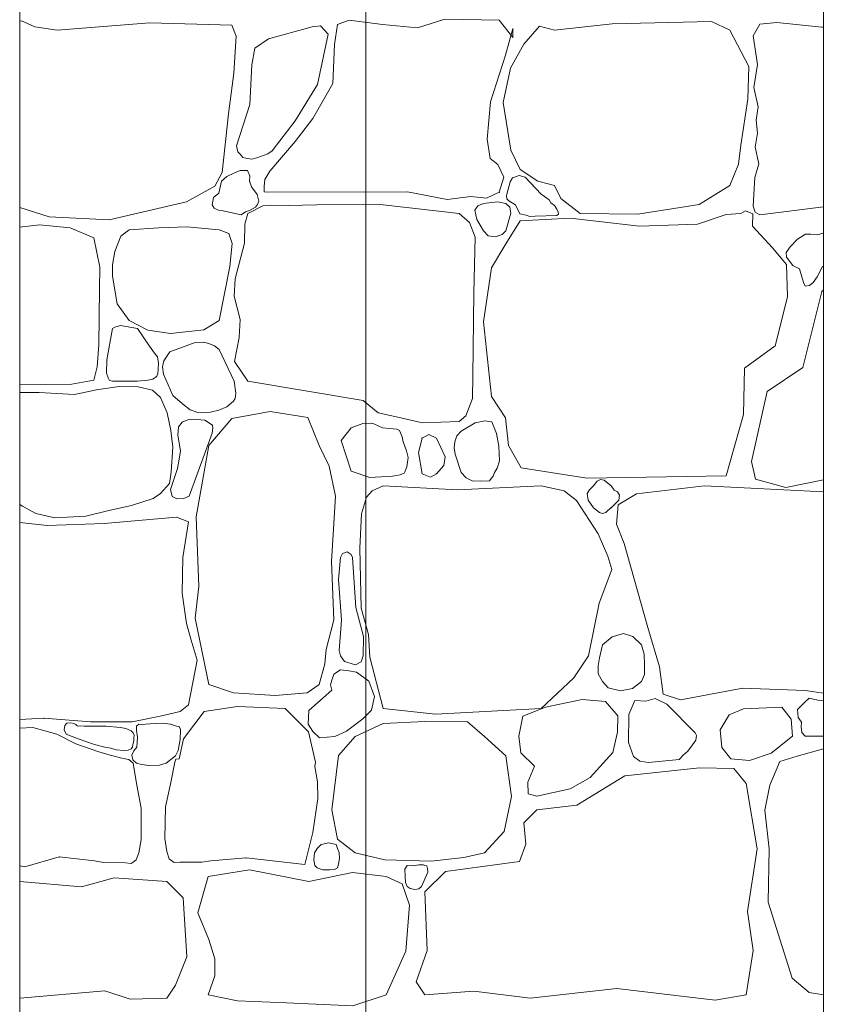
# Model space of a CAD drawing. Header units: millimetres. Extents: x -573548 to 674770, y -210017 to -47794.
# Tile 143 of 234: x 106067 to 107277, y -102509 to -101026. Entities that reach past the tile are written whole.
import ezdxf
from ezdxf.enums import TextEntityAlignment as Align

# ---------------------------------------------------------------- set-up
doc = ezdxf.new("R2010")
doc.units = ezdxf.units.MM
for name, color, linetype, lineweight in [('A.02 RZUT PIWNICY_is$0$_HATCH_Nr_pióra__18', 8, 'Continuous', 9), ('A.02 RZUT PIWNICY_is$0$Structural - Bearing_Nr_pióra__21', 8, 'Continuous', 9), ('A.02 RZUT PIWNICY_is$0$Structural - Grid', 8, 'Continuous', 9), ('A.02 RZUT PIWNICY_is$0$Structural - Grid_Nr_pióra__17', 8, 'Continuous', 9)]:
    doc.layers.add(name, color=color, linetype=linetype, lineweight=lineweight)
doc.styles.add('A.02 RZUT PIWNICY_is$0$STYL_AUTOMATYCZNY_1', font='arial.ttf')

# ---------------------------------------------------------------- blocks, each defined once
blk = doc.blocks.new('*X48622')
at = {"layer": 'A.02 RZUT PIWNICY_is$0$_HATCH_Nr_pióra__18'}
for p, q in [((106637.3, -101027.6), (106639.9, -101027)), ((106639.9, -101027), (106660.1, -101036.5)), ((106693.4, -101041.4), (106833.4, -101030.3)), ((106833.4, -101030.3), (106956.8, -101034)), ((106956.8, -101034), (106963.4, -101050.5)), ((107090.2, -101034.8), (107077.8, -101036.5)), ((107101.9, -101047.2), (107090.2, -101034.8)), ((107115.8, -101032.7), (107111.3, -101062.9)), ((107133.2, -101026.1), (107115.8, -101032.7)), ((107183.5, -101032.7), (107133.2, -101026.1)), ((107236.4, -101037.7), (107183.5, -101032.7)), ((107277.6, -101024.9), (107236.4, -101037.7)), ((107359.4, -101026.1), (107277.6, -101024.9)), ((107379.6, -101052.2), (107359.4, -101026.1)), ((107420, -101035.2), (107396.1, -101062.5)), ((107442.3, -101041.4), (107420, -101035.2)), ((107529.4, -101031.9), (107442.3, -101041.4)), ((107678.9, -101028.2), (107529.4, -101031.9)), ((107706.5, -101041.4), (107678.9, -101028.2)), ((107751.5, -101032.3), (107741.5, -101049.8)), ((107777.5, -101029.8), (107751.5, -101032.3)), ((107844.8, -101036.9), (107777.5, -101029.8)), ((106660.1, -101036.5), (106693.4, -101041.4)), ((107077.8, -101036.5), (107011.7, -101054.3)), ((107085.7, -101123.2), (107101.9, -101047.2)), ((107368.9, -101079), (107380, -101038.9)), ((107380, -101038.9), (107379.6, -101052.2)), ((107735, -101095.9), (107706.5, -101041.4)), ((107741.5, -101049.8), (107748.2, -101093.2)), ((107847.3, -101036.7), (107844.8, -101036.9)), ((106963.4, -101050.5), (106959.7, -101106.2)), ((107011.7, -101054.3), (106991.1, -101068.3)), ((107111.3, -101062.9), (107108.8, -101121.5)), ((107396.1, -101062.5), (107376.3, -101098.4)), ((106991.1, -101068.3), (106987, -101093.4)), ((107346.2, -101149.2), (107368.9, -101079)), ((106987, -101093.4), (106983.7, -101153.3)), ((107748.2, -101093.2), (107742.7, -101127.5)), ((106959.7, -101106.2), (106951.4, -101167.3)), ((107376.3, -101098.4), (107365.1, -101150)), ((107733.8, -101145.4), (107735, -101095.9)), ((107052.2, -101178.1), (107085.7, -101123.2)), ((107108.8, -101121.5), (107078.7, -101174.3)), ((107742.7, -101127.5), (107749.4, -101156.7)), ((106983.7, -101153.3), (106963.7, -101215.6)), ((107341.2, -101205.7), (107346.2, -101149.2)), ((107365.1, -101150), (107376.7, -101222.2)), ((107723, -101214.4), (107733.8, -101145.4)), ((106951.4, -101167.3), (106942, -101255.7)), ((107749.4, -101156.7), (107746.1, -101176.8)), ((107017.2, -101223), (107052.2, -101178.1)), ((107078.7, -101174.3), (107052.2, -101209)), ((107746.1, -101176.8), (107748, -101196.6)), ((107748, -101196.6), (107744.4, -101217.4)), ((107052.2, -101209), (107013.9, -101253.6)), ((107345.7, -101234.6), (107341.2, -101205.7)), ((106963.7, -101215.6), (106965.9, -101224.5)), ((106965.9, -101224.5), (106969.3, -101228)), ((106969.3, -101228), (106973, -101233)), ((106994.5, -101233.4), (107010.7, -101227.7)), ((107010.7, -101227.7), (107017.2, -101223)), ((107376.7, -101222.2), (107390.7, -101251.1)), ((107719.7, -101243.3), (107723, -101214.4)), ((107744.4, -101217.4), (107750, -101242.8)), ((106973, -101233), (106977.7, -101233.9)), ((106977.7, -101233.9), (106986.9, -101235.6)), ((106986.9, -101235.6), (106994.5, -101233.4)), ((107357.3, -101243.7), (107345.7, -101234.6)), ((107750, -101242.8), (107744.2, -101263.4)), ((106942, -101255.7), (106930.8, -101276.3)), ((106960.7, -101256.3), (106948.9, -101261.6)), ((106969.4, -101252.6), (106960.7, -101256.3)), ((106980.4, -101252.8), (106969.4, -101252.6)), ((106983.9, -101260.9), (106980.4, -101252.8)), ((107013.9, -101253.6), (107006.4, -101266.1)), ((107366, -101262.7), (107357.3, -101243.7)), ((107390.7, -101251.1), (107417.6, -101268.9)), ((107706.5, -101275.5), (107719.7, -101243.3)), ((106941.1, -101268.9), (106937, -101286.9)), ((106948.9, -101261.6), (106941.1, -101268.9)), ((106983.3, -101268.9), (106983.9, -101260.9)), ((106986.2, -101277.1), (106983.3, -101268.9)), ((107006.4, -101266.1), (107005.5, -101276.6)), ((107359.4, -101285.4), (107366, -101262.7)), ((107375.6, -101269.7), (107370.4, -101290.3)), ((107379.3, -101263.5), (107375.6, -101269.7)), ((107389.4, -101260), (107379.3, -101263.5)), ((107398.1, -101262.6), (107389.4, -101260)), ((107422.4, -101288.2), (107398.1, -101262.6)), ((107417.6, -101268.9), (107442.3, -101275.5)), ((107744.2, -101263.4), (107742.4, -101288.6)), ((106930.8, -101276.3), (106888.3, -101299.8)), ((106937, -101286.9), (106929.1, -101293.3)), ((106994.9, -101288.7), (106986.2, -101277.1)), ((107005.5, -101276.6), (107005.4, -101284.7)), ((107005.4, -101284.7), (107009.7, -101285.4)), ((107009.7, -101285.4), (107221.1, -101285)), ((107221.1, -101285), (107280.9, -101296.5)), ((107340, -101294.1), (107359.4, -101285.4)), ((107442.3, -101275.5), (107451.8, -101294.9)), ((107660.3, -101304), (107706.5, -101275.5)), ((106888.3, -101299.8), (106772, -101326.9)), ((106929.1, -101293.3), (106926.8, -101304.4)), ((106997.4, -101299), (106994.9, -101288.7)), ((106995.4, -101303.8), (106997.4, -101299)), ((107280.9, -101296.5), (107316.4, -101291.6)), ((107316.4, -101291.6), (107340, -101294.1)), ((107356.8, -101300.1), (107335.8, -101302.3)), ((107369.3, -101302.3), (107356.8, -101300.1)), ((107370.4, -101290.3), (107370.7, -101295.4)), ((107370.7, -101295.4), (107373.9, -101298.2)), ((107373.9, -101298.2), (107384, -101304.4)), ((107427.5, -101292), (107422.4, -101288.2)), ((107434.7, -101296.6), (107427.5, -101292)), ((107437.2, -101301.2), (107434.7, -101296.6)), ((107442.4, -101305.6), (107437.2, -101301.2)), ((107451.8, -101294.9), (107481.1, -101317.6)), ((107742.4, -101288.6), (107741.5, -101306.3)), ((106681.6, -101322.5), (106637.3, -101308.5)), ((106926.8, -101304.4), (106930, -101309.6)), ((106930, -101309.6), (106932.2, -101310.4)), ((106932.2, -101310.4), (106936.7, -101312.6)), ((106936.7, -101312.6), (106941.1, -101313)), ((106941.1, -101313), (106970.8, -101319.6)), ((106970.8, -101319.6), (106977.4, -101314.8)), ((106977.4, -101314.8), (106983.3, -101313)), ((107003.5, -101305.7), (106980.8, -101317.2)), ((106983.3, -101313), (106992.5, -101308.1)), ((106992.5, -101308.1), (106995.4, -101303.8)), ((107015, -101305.1), (107003.5, -101305.7)), ((107020.5, -101306), (107015, -101305.1)), ((107084.4, -101304.4), (107020.5, -101306)), ((107179.8, -101304), (107084.4, -101304.4)), ((107298.7, -101317.2), (107179.8, -101304)), ((107327.3, -101305.7), (107322.7, -101312.3)), ((107322.7, -101312.3), (107325.6, -101326.5)), ((107335.8, -101302.3), (107327.3, -101305.7)), ((107375.3, -101307.9), (107369.3, -101302.3)), ((107369.3, -101343.6), (107376.8, -101317)), ((107376.8, -101317), (107375.3, -101307.9)), ((107384, -101304.4), (107390.5, -101317.7)), ((107446.1, -101310.9), (107442.4, -101305.6)), ((107448.2, -101315.3), (107446.1, -101310.9)), ((107448.3, -101318.6), (107448.2, -101315.3)), ((107567.8, -101318.4), (107660.3, -101304)), ((107730.3, -101313.6), (107722.9, -101317.4)), ((107740.9, -101318.1), (107730.3, -101313.6)), ((107741.5, -101306.3), (107744.4, -101315.6)), ((107744.4, -101315.6), (107751.5, -101319.2)), ((107751.5, -101319.2), (107847.3, -101307.3)), ((106772, -101326.9), (106681.6, -101322.5)), ((106980.8, -101317.2), (106976.1, -101333.7)), ((107314.6, -101331.2), (107298.7, -101317.2)), ((107323.1, -101352.9), (107314.6, -101331.2)), ((107325.6, -101326.5), (107335.8, -101343.6)), ((107390.7, -101328.7), (107369.3, -101363)), ((107390.5, -101317.7), (107399.8, -101319.7)), ((107465.9, -101324.6), (107390.7, -101328.7)), ((107399.8, -101319.7), (107405.4, -101321.9)), ((107405.4, -101321.9), (107413.6, -101321.4)), ((107413.6, -101321.4), (107445.9, -101320.5)), ((107445.9, -101320.5), (107448.3, -101318.6)), ((107570.7, -101336.6), (107465.9, -101324.6)), ((107481.1, -101317.6), (107567.8, -101318.4)), ((107701.2, -101318.8), (107657.8, -101333.7)), ((107722.9, -101317.4), (107701.2, -101318.8)), ((107740.4, -101336.6), (107740.9, -101318.1)), ((106667.1, -101334.5), (106637.3, -101337.9)), ((106713.4, -101339), (106667.1, -101334.5)), ((106749, -101353.9), (106713.4, -101339)), ((106801.9, -101342), (106789.5, -101351.8)), ((106846.8, -101339), (106801.9, -101342)), ((106889, -101337.6), (106846.8, -101339)), ((106937.7, -101342), (106889, -101337.6)), ((106952.2, -101347.4), (106937.7, -101342)), ((106976.1, -101333.7), (106975.6, -101362.3)), ((107335.8, -101343.6), (107342.6, -101351.3)), ((107363.5, -101349.2), (107369.3, -101343.6)), ((107657.8, -101333.7), (107570.7, -101336.6)), ((107770.9, -101369.2), (107740.4, -101336.6)), ((106757.7, -101398.4), (106749, -101353.9)), ((106789.5, -101351.8), (106780.3, -101374.5)), ((106957.4, -101362.8), (106952.2, -101347.4)), ((107320.9, -101437), (107323.1, -101352.9)), ((107342.6, -101351.3), (107353.4, -101352.4)), ((107353.4, -101352.4), (107363.5, -101349.2)), ((107808.5, -101356.3), (107797.3, -101367.5)), ((107820.6, -101348.6), (107808.5, -101356.3)), ((107828.4, -101348.5), (107820.6, -101348.6)), ((107837.8, -101349.4), (107828.4, -101348.5)), ((107847.3, -101346.9), (107837.8, -101349.4)), ((106780.3, -101374.5), (106776.8, -101394.6)), ((106953.4, -101397.1), (106957.4, -101362.8)), ((106975.6, -101362.3), (106961.9, -101415.8)), ((107369.3, -101363), (107347.8, -101399.3)), ((107791.6, -101394.4), (107770.9, -101369.2)), ((107797.3, -101367.5), (107791.5, -101376.1)), ((107791.5, -101376.1), (107791.6, -101383)), ((107791.6, -101383), (107801.4, -101395.7)), ((106757.4, -101431.5), (106757.7, -101398.4)), ((106776.8, -101394.6), (106777.1, -101411.6)), ((106937.7, -101478.7), (106953.4, -101397.1)), ((107347.8, -101399.3), (107335.8, -101480.6)), ((107793.2, -101442.7), (107791.6, -101394.4)), ((107801.4, -101395.7), (107811.4, -101400.8)), ((107811.4, -101400.8), (107817.6, -101421.2)), ((107838, -101413), (107846.1, -101397.5)), ((107846.1, -101397.5), (107847.3, -101397.3)), ((106777.1, -101411.6), (106783.9, -101453.5)), ((106961.9, -101415.8), (106960.2, -101441.9)), ((107832.1, -101421.4), (107838, -101413)), ((106756.2, -101515.2), (106757.4, -101431.5)), ((107845.2, -101434.8), (107816.3, -101549.6)), ((107817.6, -101421.2), (107819.8, -101426.7)), ((107819.8, -101426.7), (107826.4, -101425.9)), ((107826.4, -101425.9), (107832.1, -101421.4)), ((107847.3, -101432.5), (107845.2, -101434.8)), ((106960.2, -101441.9), (106969.3, -101476.9)), ((107319.6, -101562.6), (107320.9, -101437)), ((107774.6, -101516.5), (107793.2, -101442.7)), ((106783.9, -101453.5), (106801.9, -101478.7)), ((106801.9, -101478.7), (106830.1, -101493)), ((106914.3, -101492.4), (106937.7, -101478.7)), ((106969.3, -101476.9), (106967.9, -101504.2)), ((106777.1, -101490.5), (106768.3, -101537.9)), ((106780.3, -101488.5), (106777.1, -101490.5)), ((106788.8, -101486.1), (106780.3, -101488.5)), ((106814.8, -101490.5), (106788.8, -101486.1)), ((106832.6, -101517.3), (106814.8, -101490.5)), ((106830.1, -101493), (106864.1, -101498.4)), ((106864.1, -101498.4), (106914.3, -101492.4)), ((107335.8, -101480.6), (107347.4, -101593.3)), ((106967.9, -101504.2), (106960.6, -101540.1)), ((106753.7, -101548.5), (106756.2, -101515.2)), ((106840.2, -101528), (106832.6, -101517.3)), ((106901.6, -101511.6), (106863.2, -101525.6)), ((106914.2, -101511.1), (106901.6, -101511.6)), ((106922.2, -101513), (106914.2, -101511.1)), ((106930.6, -101516.7), (106922.2, -101513)), ((106937.5, -101522.3), (106930.6, -101516.7)), ((106960, -101570), (106937.5, -101522.3)), ((107728.8, -101550.4), (107774.6, -101516.5)), ((106768.3, -101537.9), (106768, -101558.1)), ((106844.8, -101533.3), (106840.2, -101528)), ((106846.3, -101543.3), (106844.8, -101533.3)), ((106854.3, -101539.1), (106852.3, -101548.2)), ((106863.2, -101525.6), (106854.3, -101539.1)), ((106749, -101568.6), (106753.7, -101548.5)), ((106845, -101559.6), (106846.3, -101543.3)), ((106852.3, -101548.2), (106853.9, -101559.3)), ((106960.6, -101540.1), (106980.8, -101569.8)), ((107727.2, -101620.2), (107728.8, -101550.4)), ((107816.3, -101549.6), (107762.7, -101585.5)), ((106715.8, -101574.7), (106749, -101568.6)), ((106768, -101558.1), (106770.6, -101565.1)), ((106770.6, -101565.1), (106772.2, -101569.1)), ((106814.8, -101570), (106830.4, -101568.7)), ((106830.4, -101568.7), (106837.6, -101566.9)), ((106837.6, -101566.9), (106843, -101563)), ((106843, -101563), (106845, -101559.6)), ((106853.9, -101559.3), (106867.7, -101591.3)), ((107318.8, -101596.2), (107319.6, -101562.6)), ((106637.3, -101575.4), (106675.6, -101574.9)), ((106675.6, -101574.9), (106715.8, -101574.7)), ((106753, -101582.8), (106719.7, -101590.1)), ((106786.9, -101578.1), (106753, -101582.8)), ((106772.2, -101569.1), (106777.1, -101570)), ((106777.1, -101570), (106814.8, -101570)), ((106815.4, -101578.6), (106786.9, -101578.1)), ((106837.4, -101583.5), (106815.4, -101578.6)), ((106849.3, -101594.8), (106837.4, -101583.5)), ((106962.9, -101588.2), (106960, -101570)), ((106980.8, -101569.8), (107154.2, -101599.3)), ((106666.7, -101586.8), (106637.3, -101587.2)), ((106719.7, -101590.1), (106666.7, -101586.8)), ((106859.1, -101617.5), (106849.3, -101594.8)), ((106867.7, -101591.3), (106882.4, -101604)), ((106959, -101600.3), (106961.8, -101596)), ((106961.8, -101596), (106962.9, -101588.2)), ((107308.8, -101622.4), (107318.8, -101596.2)), ((107347.4, -101593.3), (107368.9, -101625.1)), ((107762.7, -101585.5), (107739.1, -101690.8)), ((106882.4, -101604), (106894, -101613)), ((106894, -101613), (106905.3, -101617.2)), ((106937, -101613.7), (106948.9, -101608.5)), ((106948.9, -101608.5), (106959, -101600.3)), ((107154.2, -101599.3), (107177.1, -101617.5)), ((106864.7, -101644.3), (106859.1, -101617.5)), ((106890.5, -101628), (106881.7, -101631.6)), ((106898.4, -101627), (106890.5, -101628)), ((106916, -101628.9), (106898.4, -101627)), ((106905.3, -101617.2), (106912.3, -101617.7)), ((106912.3, -101617.7), (106924.4, -101616.8)), ((106956.5, -101626.4), (106922.2, -101666.8)), ((106924.4, -101616.8), (106937, -101613.7)), ((107014.3, -101615.6), (106956.5, -101626.4)), ((107071.2, -101624.7), (107014.3, -101615.6)), ((107088.2, -101666.8), (107071.2, -101624.7)), ((107177.1, -101617.5), (107206.8, -101624.4)), ((107206.8, -101624.4), (107243.5, -101632.7)), ((107298.7, -101630.9), (107308.8, -101622.4)), ((107368.9, -101625.1), (107373, -101666.8)), ((107701.2, -101712.6), (107727.2, -101620.2)), ((106876.5, -101638.8), (106875.4, -101651.5)), ((106881.7, -101631.6), (106876.5, -101638.8)), ((106927.3, -101636.3), (106916, -101628.9)), ((106927.1, -101648.1), (106927.8, -101641)), ((106927.8, -101641), (106927.3, -101636.3)), ((107136.5, -101640), (107121.2, -101659.4)), ((107154.1, -101633.9), (107136.5, -101640)), ((107167.4, -101633), (107154.1, -101633.9)), ((107170.3, -101634.3), (107167.4, -101633)), ((107183.5, -101640), (107170.3, -101634.3)), ((107205.1, -101642.5), (107183.5, -101640)), ((107209.1, -101644.5), (107205.1, -101642.5)), ((107243.5, -101632.7), (107298.7, -101630.9)), ((107323.2, -101632.9), (107302, -101645.3)), ((107337.8, -101629.6), (107323.2, -101632.9)), ((107348.1, -101631.1), (107337.8, -101629.6)), ((107352.3, -101641.2), (107348.1, -101631.1)), ((107355.3, -101648.9), (107352.3, -101641.2)), ((106867.8, -101669.6), (106864.7, -101644.3)), ((106875.4, -101651.5), (106879.2, -101674.9)), ((106892.5, -101743.2), (106927.1, -101648.1)), ((107213, -101653.6), (107209.1, -101644.5)), ((107214.5, -101661.4), (107213, -101653.6)), ((107243, -101655.7), (107237.6, -101677.5)), ((107253.1, -101650.3), (107243, -101655.7)), ((107264.8, -101655.7), (107253.1, -101650.3)), ((107278, -101683.7), (107264.8, -101655.7)), ((107295.2, -101652.4), (107292.6, -101661.4)), ((107302, -101645.3), (107295.2, -101652.4)), ((107358.8, -101667.8), (107355.3, -101648.9)), ((106865.2, -101706.5), (106867.8, -101669.6)), ((106922.2, -101666.8), (106902.8, -101774.1)), ((107103.4, -101697.8), (107088.2, -101666.8)), ((107121.2, -101659.4), (107136.5, -101705.6)), ((107219.7, -101674.9), (107214.5, -101661.4)), ((107292.6, -101661.4), (107291.3, -101670.2)), ((107291.3, -101670.2), (107292.9, -101680)), ((107359.8, -101689.9), (107358.8, -101667.8)), ((107373, -101666.8), (107392.4, -101700.7)), ((106877.3, -101687.3), (106874.7, -101701.6)), ((106879.2, -101674.9), (106877.3, -101687.3)), ((107222.3, -101685), (107219.7, -101674.9)), ((107220.1, -101699), (107222.3, -101685)), ((107237.6, -101677.5), (107243, -101709.3)), ((107276, -101696.9), (107278, -101683.7)), ((107292.9, -101680), (107302, -101707.3)), ((106874.7, -101701.6), (106864.5, -101733)), ((107112.9, -101743.2), (107103.4, -101697.8)), ((107217.8, -101705.6), (107220.1, -101699)), ((107264.8, -101709.3), (107276, -101696.9)), ((107352.3, -101707.3), (107356, -101700.9)), ((107356, -101700.9), (107359.8, -101689.9)), ((107392.4, -101700.7), (107491, -101715.9)), ((107739.1, -101690.8), (107745.3, -101717.6)), ((106862.6, -101723.9), (106865.2, -101706.5)), ((107136.5, -101705.6), (107164.5, -101715.1)), ((107164.5, -101715.1), (107198.4, -101713)), ((107198.4, -101713), (107210.3, -101710.9)), ((107210.3, -101710.9), (107216.1, -101708.7)), ((107216.1, -101708.7), (107217.8, -101705.6)), ((107243, -101709.3), (107256, -101714.8)), ((107256, -101714.8), (107264.8, -101709.3)), ((107302, -101707.3), (107309.7, -101715.6)), ((107309.7, -101715.6), (107318.4, -101720.3)), ((107344.5, -101720.1), (107347.3, -101716.8)), ((107347.3, -101716.8), (107350.3, -101712.8)), ((107350.3, -101712.8), (107352.3, -101707.3)), ((107491, -101715.9), (107701.2, -101712.6)), ((106849.3, -101739), (106862.6, -101723.9)), ((107184.3, -101727.5), (107167.8, -101734.9)), ((107296.6, -101733.7), (107184.3, -101727.5)), ((107422.4, -101727.5), (107296.6, -101733.7)), ((107318.4, -101720.3), (107330.8, -101720.4)), ((107330.8, -101720.4), (107344.5, -101720.1)), ((107456.8, -101734.9), (107422.4, -101727.5)), ((107501, -101727.5), (107495, -101733.6)), ((107506.5, -101720.4), (107501, -101727.5)), ((107511.8, -101718.2), (107506.5, -101720.4)), ((107517.1, -101719.2), (107511.8, -101718.2)), ((107527.8, -101727.5), (107517.1, -101719.2)), ((107532.4, -101734), (107527.8, -101727.5)), ((107668.1, -101727.5), (107566.2, -101739.5)), ((107847.3, -101736.4), (107668.1, -101727.5)), ((107745.3, -101717.6), (107790.7, -101730)), ((107790.7, -101730), (107847.3, -101718.7)), ((106805.8, -101757.3), (106838.3, -101746.8)), ((106838.3, -101746.8), (106849.3, -101739)), ((106864.5, -101733), (106866.8, -101743.6)), ((106866.8, -101743.6), (106873.9, -101747.4)), ((106873.9, -101747.4), (106884.2, -101746.9)), ((106884.2, -101746.9), (106892.5, -101743.2)), ((107106.7, -101841.8), (107112.9, -101743.2)), ((107159.2, -101744.8), (107152.1, -101769.6)), ((107167.8, -101734.9), (107159.2, -101744.8)), ((107475.8, -101749.8), (107456.8, -101734.9)), ((107495, -101733.6), (107491.5, -101739)), ((107491.5, -101739), (107493.3, -101749.4)), ((107537.3, -101736.6), (107532.4, -101734)), ((107540.4, -101741.9), (107537.3, -101736.6)), ((107566.2, -101739.5), (107538.5, -101756)), ((107539.6, -101749), (107540.4, -101741.9)), ((106637.3, -101755.7), (106641.2, -101758.2)), ((106641.2, -101758.2), (106661.6, -101769.4)), ((106771.5, -101764.8), (106805.8, -101757.3)), ((107508.4, -101799.7), (107475.8, -101749.8)), ((107493.3, -101749.4), (107501, -101760.5)), ((107501, -101760.5), (107510.3, -101767.9)), ((107523.3, -101764.3), (107527.8, -101760.5)), ((107527.8, -101760.5), (107539.6, -101749)), ((107538.5, -101756), (107535.6, -101785.3)), ((106661.6, -101769.4), (106690.1, -101776)), ((106690.1, -101776), (106736.6, -101773.4)), ((106736.6, -101773.4), (106771.5, -101764.8)), ((106873.3, -101775), (106764.6, -101784.4)), ((106891.5, -101781.8), (106873.3, -101775)), ((106902.8, -101774.1), (106906.9, -101879.4)), ((107152.1, -101769.6), (107149.3, -101821.6)), ((107510.3, -101767.9), (107515, -101769.3)), ((107515, -101769.3), (107519.9, -101767.8)), ((107519.9, -101767.8), (107523.3, -101764.3)), ((106678.7, -101787.2), (106637.3, -101782.6)), ((106764.6, -101784.4), (106678.7, -101787.2)), ((106883, -101835.3), (106891.5, -101781.8)), ((107535.6, -101785.3), (107547.4, -101814.6)), ((107522.8, -101833.6), (107508.4, -101799.7)), ((107547.4, -101814.6), (107583.1, -101940.9)), ((106882.1, -101889.5), (106883, -101835.3)), ((107120.4, -101835.3), (107117.3, -101868.8)), ((107123.5, -101829.4), (107120.4, -101835.3)), ((107130.1, -101827), (107123.5, -101829.4)), ((107136.4, -101831.2), (107130.1, -101827)), ((107138.1, -101835.3), (107136.4, -101831.2)), ((107143.4, -101910.9), (107138.1, -101835.3)), ((107149.3, -101821.6), (107151.3, -101912)), ((107528.6, -101853.4), (107522.8, -101833.6)), ((107110, -101929.3), (107106.7, -101841.8)), ((107509.6, -101904.2), (107528.6, -101853.4)), ((106906.9, -101879.4), (106901.2, -101926.9)), ((107117.3, -101868.8), (107121.9, -101929.7)), ((106888.5, -101934.8), (106882.1, -101889.5)), ((107493.9, -101983.4), (107509.6, -101904.2)), ((107154.7, -101954.4), (107143.4, -101910.9)), ((107151.3, -101912), (107162.5, -101951.6)), ((106895.5, -101960.1), (106888.5, -101934.8)), ((106901.2, -101926.9), (106922.2, -102026.8)), ((107098.9, -101974.3), (107110, -101929.3)), ((107121.9, -101929.7), (107118.3, -101975.7)), ((107154.5, -101983.4), (107154.7, -101954.4)), ((107162.5, -101951.6), (107164.5, -101985.9)), ((107546.4, -101950.2), (107529.4, -101955.1)), ((107560.2, -101954.4), (107546.4, -101950.2)), ((107573.5, -101967), (107560.2, -101954.4)), ((107583.1, -101940.9), (107600.4, -102000.3)), ((106904.4, -101990.1), (106895.5, -101960.1)), ((107514.8, -101967), (107510.1, -101986.5)), ((107529.4, -101955.1), (107514.8, -101967)), ((107577.3, -101981.3), (107573.5, -101967)), ((107096.8, -101995.8), (107098.9, -101974.3)), ((107118.3, -101975.7), (107120.4, -101983.4)), ((107120.4, -101983.4), (107126.5, -101992)), ((107151.6, -101992.7), (107154.5, -101983.4)), ((107471.6, -102016.9), (107493.9, -101983.4)), ((107577.8, -101997), (107577.3, -101981.3)), ((106891.5, -102057.3), (106904.4, -101990.1)), ((107088.2, -102026.8), (107096.8, -101995.8)), ((107126.5, -101992), (107143.1, -101997.1)), ((107143.1, -101997.1), (107151.6, -101992.7)), ((107164.5, -101985.9), (107184.3, -102063.1)), ((107508.2, -101998.6), (107508, -102011)), ((107510.1, -101986.5), (107508.2, -101998.6)), ((107577.9, -102012), (107577.8, -101997)), ((107110.3, -102011.2), (107107.3, -102020.2)), ((107120.4, -102004.6), (107110.3, -102011.2)), ((107132.7, -102006.1), (107120.4, -102004.6)), ((107144.4, -102008), (107132.7, -102006.1)), ((107162.8, -102021.8), (107144.4, -102008)), ((107508, -102011), (107514.8, -102022.2)), ((107573.5, -102022.2), (107577.9, -102012)), ((107600.4, -102000.3), (107606.2, -102041.2)), ((106922.2, -102026.8), (106959.4, -102039.6)), ((107070, -102039.6), (107088.2, -102026.8)), ((107107.3, -102020.2), (107105, -102027.2)), ((107105, -102027.2), (107107.3, -102035.5)), ((107171.7, -102045.1), (107162.8, -102021.8)), ((107422.4, -102063.1), (107471.6, -102016.9)), ((107514.8, -102022.2), (107523.5, -102031.6)), ((107559.8, -102032.8), (107573.5, -102022.2)), ((106959.4, -102039.6), (107022.1, -102043.3)), ((107022.1, -102043.3), (107070, -102039.6)), ((107107.3, -102035.5), (107072.7, -102066.2)), ((107523.5, -102031.6), (107542.1, -102036.2)), ((107542.1, -102036.2), (107559.8, -102032.8)), ((107606.2, -102041.2), (107632.2, -102049.9)), ((107632.2, -102049.9), (107726.3, -102032.5)), ((107726.3, -102032.5), (107820, -102035.8)), ((107820, -102035.8), (107847.3, -102040)), ((106878.8, -102067.3), (106891.5, -102057.3)), ((107167, -102065.3), (107171.7, -102045.1)), ((107484, -102049.5), (107429.1, -102061)), ((107519.1, -102052.4), (107484, -102049.5)), ((107537.7, -102073.8), (107519.1, -102052.4)), ((107563.7, -102051.1), (107554.4, -102071.8)), ((107579.9, -102051.7), (107563.7, -102051.1)), ((107594.3, -102048), (107579.9, -102051.7)), ((107611.6, -102056.5), (107594.3, -102048)), ((107654.5, -102099.4), (107611.6, -102056.5)), ((107820, -102052.8), (107808.5, -102064.7)), ((107826, -102047.2), (107820, -102052.8)), ((107839, -102050.2), (107826, -102047.2)), ((107847.3, -102051.5), (107839, -102050.2)), ((106848.5, -102074.6), (106878.8, -102067.3)), ((106883.7, -102108.8), (106915.2, -102067.6)), ((106915.2, -102067.6), (106965.1, -102059.8)), ((106965.1, -102059.8), (107037, -102063.1)), ((107037, -102063.1), (107071.9, -102098.1)), ((107072.7, -102066.2), (107071.7, -102086.5)), ((107153.7, -102078.3), (107167, -102065.3)), ((107184.3, -102063.1), (107263.2, -102071.3)), ((107263.2, -102071.3), (107422.4, -102063.1)), ((107429.1, -102061), (107394.9, -102074.7)), ((107554.4, -102071.8), (107553.8, -102114.3)), ((107705.7, -102072.6), (107691.9, -102094.9)), ((107727.2, -102063.5), (107705.7, -102072.6)), ((107785, -102061), (107727.2, -102063.5)), ((107798.6, -102078.8), (107785, -102061)), ((107808.5, -102064.7), (107809.5, -102076.5)), ((106637.3, -102079.5), (106673.7, -102077.6)), ((106673.7, -102077.6), (106744, -102082.9)), ((106708.3, -102085.1), (106705.4, -102088.5)), ((106714.3, -102084.6), (106708.3, -102085.1)), ((106718.6, -102085.4), (106714.3, -102084.6)), ((106721.9, -102086.9), (106718.6, -102085.4)), ((106723.6, -102088.9), (106721.9, -102086.9)), ((106744, -102082.9), (106806.8, -102082.9)), ((106806.8, -102082.9), (106848.5, -102074.6)), ((106816.4, -102086.7), (106813.3, -102089.7)), ((106820.1, -102087), (106816.4, -102086.7)), ((106833.4, -102086.1), (106820.1, -102087)), ((106852, -102085.2), (106833.4, -102086.1)), ((106864.2, -102086.4), (106852, -102085.2)), ((106873.3, -102089.7), (106864.2, -102086.4)), ((107071.7, -102086.5), (107078.8, -102097.5)), ((107129.3, -102097.1), (107153.7, -102078.3)), ((107184.3, -102085.8), (107142.2, -102105.2)), ((107247.1, -102082.5), (107184.3, -102085.8)), ((107311.5, -102082.9), (107247.1, -102082.5)), ((107337.1, -102105.2), (107311.5, -102082.9)), ((107394.9, -102074.7), (107388.6, -102104.5)), ((107537.3, -102098.6), (107537.7, -102073.8)), ((107800.9, -102104.7), (107798.6, -102078.8)), ((107809.5, -102076.5), (107814.3, -102083.5)), ((107814.3, -102083.5), (107814.1, -102090.8)), ((106656.8, -102091.6), (106637.3, -102092.6)), ((106693.1, -102101.4), (106656.8, -102091.6)), ((106721.7, -102116.1), (106693.1, -102101.4)), ((106705.4, -102088.5), (106704.3, -102095.1)), ((106704.3, -102095.1), (106707.1, -102101.4)), ((106707.1, -102101.4), (106725.1, -102108.9)), ((106734.4, -102089.8), (106723.6, -102088.9)), ((106767.6, -102089.7), (106734.4, -102089.8)), ((106788.8, -102091.6), (106767.6, -102089.7)), ((106797.2, -102093), (106788.8, -102091.6)), ((106804.9, -102096.6), (106797.2, -102093)), ((106807.9, -102099.4), (106804.9, -102096.6)), ((106809.8, -102103.1), (106807.9, -102099.4)), ((106813.3, -102089.7), (106812.9, -102095.9)), ((106812.9, -102095.9), (106814.8, -102106.1)), ((106877.3, -102090.2), (106873.3, -102089.7)), ((106879.3, -102094.7), (106877.3, -102090.2)), ((106878.7, -102109.7), (106879.3, -102094.7)), ((107071.9, -102098.1), (107082.6, -102143.8)), ((107078.8, -102097.5), (107088.8, -102107)), ((107111.7, -102105.2), (107129.3, -102097.1)), ((107530.1, -102129.3), (107537.3, -102098.6)), ((107656.1, -102103.8), (107654.5, -102099.4)), ((107691.9, -102094.9), (107694.6, -102121.7)), ((107814.1, -102090.8), (107815, -102099.2)), ((107815, -102099.2), (107820, -102104.8)), ((106755, -102127.5), (106721.7, -102116.1)), ((106725.1, -102108.9), (106750.1, -102117)), ((106750.1, -102117), (106765.2, -102121)), ((106807, -102121.1), (106807.8, -102117.3)), ((106807.8, -102117.3), (106808.9, -102111.7)), ((106808.9, -102111.7), (106809.3, -102107.3)), ((106809.3, -102107.3), (106809.8, -102103.1)), ((106814.8, -102106.1), (106813.8, -102121)), ((106876, -102126.2), (106878.7, -102109.7)), ((106877.4, -102138.6), (106883.7, -102108.8)), ((107088.8, -102107), (107111.7, -102105.2)), ((107142.2, -102105.2), (107117.1, -102133.7)), ((107369.3, -102134.1), (107337.1, -102105.2)), ((107388.6, -102104.5), (107392, -102129.6)), ((107553.8, -102114.3), (107561.3, -102135.1)), ((107643.4, -102127), (107650.3, -102117.8)), ((107650.3, -102117.8), (107655.1, -102110.8)), ((107655.1, -102110.8), (107656.1, -102103.8)), ((107768.9, -102130.4), (107800.9, -102104.7)), ((107820, -102104.8), (107847.3, -102104.8)), ((106773.3, -102133.1), (106755, -102127.5)), ((106765.2, -102121), (106774.7, -102122.7)), ((106774.7, -102122.7), (106782.4, -102125.2)), ((106782.4, -102125.2), (106794.9, -102126.3)), ((106794.9, -102126.3), (106800.6, -102125.8)), ((106800.6, -102125.8), (106804.9, -102123.7)), ((106804.9, -102123.7), (106807, -102121.1)), ((106809, -102126.7), (106806.3, -102133.3)), ((106813.8, -102121), (106809, -102126.7)), ((106872, -102134.5), (106876, -102126.2)), ((107392, -102129.6), (107412.6, -102149.8)), ((107496, -102167.1), (107530.1, -102129.3)), ((107636.4, -102133.3), (107643.4, -102127)), ((107694.6, -102121.7), (107707.8, -102138.6)), ((107736.2, -102141.5), (107768.9, -102130.4)), ((107847.3, -102123.5), (107807.7, -102134.9)), ((106793.1, -102138.3), (106773.3, -102133.1)), ((106801.6, -102140), (106793.1, -102138.3)), ((106808.2, -102145.4), (106801.6, -102140)), ((106806.3, -102133.3), (106807.7, -102140.4)), ((106807.7, -102140.4), (106813.3, -102145.4)), ((106813.3, -102176.1), (106808.2, -102145.4)), ((106813.3, -102145.4), (106820.7, -102147.5)), ((106847.8, -102148.5), (106858, -102145.4)), ((106858, -102145.4), (106872, -102134.5)), ((106864.6, -102174.3), (106870.6, -102143.8)), ((106870.6, -102143.8), (106872.4, -102139.1)), ((106872.4, -102139.1), (106877.4, -102138.6)), ((107082.6, -102143.8), (107081.8, -102150.1)), ((107117.1, -102133.7), (107107.1, -102215.8)), ((107377.9, -102195.6), (107369.3, -102134.1)), ((107561.3, -102135.1), (107570.9, -102142.1)), ((107570.9, -102142.1), (107583.9, -102144.4)), ((107583.9, -102144.4), (107630.2, -102140)), ((107630.2, -102140), (107636.5, -102133)), ((107707.8, -102138.6), (107736.2, -102141.5)), ((107782, -102142.6), (107766.9, -102178.5)), ((107807.7, -102134.9), (107782, -102142.6)), ((106820.7, -102147.5), (106832.4, -102148.7)), ((106832.4, -102148.7), (106847.8, -102148.5)), ((107081.8, -102150.1), (107085.8, -102173.6)), ((107412.6, -102149.8), (107402.3, -102174.1)), ((107660.7, -102152.3), (107548.4, -102164.6)), ((107712.3, -102153.1), (107660.7, -102152.3)), ((107731.3, -102176.1), (107712.3, -102153.1)), ((106820, -102212.9), (106813.3, -102176.1)), ((106857, -102211), (106864.6, -102174.3)), ((107085.8, -102173.6), (107086.1, -102198.3)), ((107402.3, -102174.1), (107402.7, -102191.5)), ((107466.3, -102184), (107496, -102167.1)), ((107548.4, -102164.6), (107476.2, -102208.4)), ((107747.4, -102274.4), (107731.3, -102176.1)), ((107402.7, -102191.5), (107415.9, -102195.2)), ((107415.9, -102195.2), (107466.3, -102184)), ((107766.9, -102178.5), (107759.4, -102216.1)), ((107086.1, -102198.3), (107078.5, -102249.8)), ((107366.8, -102248), (107377.9, -102195.6)), ((106820, -102261), (106820, -102212.9)), ((106855.7, -102259), (106857, -102211)), ((107107.1, -102215.8), (107115.8, -102260)), ((107415.9, -102215.4), (107396.5, -102235.2)), ((107476.2, -102208.4), (107415.9, -102215.4)), ((107759.4, -102216.1), (107765.9, -102274.2)), ((107396.5, -102235.2), (107399.4, -102267.4)), ((107078.5, -102249.8), (107066.5, -102298.1)), ((107337.1, -102280.2), (107366.8, -102248)), ((106816.5, -102280.4), (106820, -102261)), ((106858.6, -102278.6), (106855.7, -102259)), ((107102.5, -102265.2), (107091.4, -102267.6)), ((107113.6, -102267.7), (107102.5, -102265.2)), ((107115.8, -102260), (107142.2, -102280.2)), ((106812.4, -102290.9), (106816.5, -102280.4)), ((106862.4, -102289.2), (106858.6, -102278.6)), ((107081, -102280.5), (107080.2, -102291)), ((107084.9, -102273.6), (107081, -102280.5)), ((107091.4, -102267.6), (107084.9, -102273.6)), ((107115.8, -102273.6), (107113.6, -102267.7)), ((107118.4, -102280), (107115.8, -102273.6)), ((107118.7, -102288.8), (107118.4, -102280)), ((107142.2, -102280.2), (107187.2, -102291)), ((107306.1, -102287.2), (107337.1, -102280.2)), ((107399.4, -102267.4), (107389.9, -102293.4)), ((107732.9, -102368.6), (107747.4, -102274.4)), ((107765.9, -102274.2), (107764.3, -102354.9)), ((106645.2, -102301.3), (106696.7, -102286.6)), ((106696.7, -102286.6), (106749.9, -102292.5)), ((106749.9, -102292.5), (106763.2, -102294.9)), ((106763.2, -102294.9), (106796.3, -102295.5)), ((106796.3, -102295.5), (106804.9, -102296.4)), ((106804.9, -102296.4), (106808.2, -102294.2)), ((106808.2, -102294.2), (106812.4, -102290.9)), ((106866.5, -102292.6), (106862.4, -102289.2)), ((106869.8, -102294.9), (106866.5, -102292.6)), ((106878.4, -102294.2), (106869.8, -102294.9)), ((106911.5, -102294.5), (106878.4, -102294.2)), ((106924.8, -102292.4), (106911.5, -102294.5)), ((106978.2, -102288), (106924.8, -102292.4)), ((107066.5, -102298.1), (106978.2, -102288)), ((107080.2, -102291), (107081.7, -102299.2)), ((107117.4, -102297.4), (107118.7, -102288.8)), ((107187.2, -102291), (107257, -102293)), ((107257, -102293), (107306.1, -102287.2)), ((107389.9, -102293.4), (107278.5, -102308.7)), ((106637.3, -102299.8), (106645.2, -102301.3)), ((106921, -102316.1), (106983.3, -102306.2)), ((106983.3, -102306.2), (107072.5, -102323.6)), ((107072.5, -102323.6), (107138.1, -102309.9)), ((107081.7, -102299.2), (107084.9, -102302.9)), ((107084.9, -102302.9), (107093.7, -102305.9)), ((107093.7, -102305.9), (107104.2, -102306.1)), ((107104.2, -102306.1), (107111, -102305.4)), ((107111, -102305.4), (107115.8, -102302.9)), ((107115.8, -102302.9), (107117.4, -102297.4)), ((107138.1, -102309.9), (107188.9, -102316.1)), ((107220.8, -102299.2), (107216.9, -102305)), ((107216.9, -102305), (107217.4, -102316)), ((107229.7, -102299.9), (107220.8, -102299.2)), ((107238.1, -102298.2), (107229.7, -102299.9)), ((107245, -102298.4), (107238.1, -102298.2)), ((107242, -102331), (107251.7, -102309.5)), ((107247.1, -102299.2), (107245, -102298.4)), ((107250.5, -102299.7), (107247.1, -102299.2)), ((107278.5, -102308.7), (107247.1, -102339.3)), ((107251.5, -102303.8), (107250.5, -102299.7)), ((107251.7, -102309.5), (107251.5, -102303.8)), ((106730.3, -102331.4), (106637.3, -102323.6)), ((106779.4, -102317.8), (106730.3, -102331.4)), ((106858.7, -102323.6), (106779.4, -102317.8)), ((106883.4, -102348.3), (106858.7, -102323.6)), ((106905.7, -102370.6), (106921, -102316.1)), ((107188.9, -102316.1), (107213.2, -102327.3)), ((107217.4, -102316), (107218.2, -102324.8)), ((107218.2, -102324.8), (107220.8, -102331)), ((107213.2, -102327.3), (107224, -102359.1)), ((107220.8, -102331), (107225.2, -102334.1)), ((107225.2, -102334.1), (107232.1, -102335.6)), ((107232.1, -102335.6), (107238.3, -102334.7)), ((107238.3, -102334.7), (107242, -102331)), ((107247.1, -102339.3), (107250.8, -102427.6)), ((106888.8, -102437.1), (106883.4, -102348.3)), ((107764.3, -102354.9), (107800.2, -102469.3)), ((107224, -102359.1), (107218.6, -102428.4)), ((107741.6, -102427.6), (107732.9, -102368.6)), ((106922.2, -102410.7), (106905.7, -102370.6)), ((106930.9, -102440), (106922.2, -102410.7)), ((107218.6, -102428.4), (107188.9, -102494.1)), ((107250.8, -102427.6), (107234.3, -102474.7)), ((107731.3, -102494.1), (107741.6, -102427.6)), ((106871.8, -102479.6), (106888.8, -102437.1)), ((106931.3, -102465.6), (106930.9, -102440)), ((106921, -102494.1), (106931.3, -102465.6)), ((107800.2, -102469.3), (107825.8, -102490.8)), ((106637.3, -102499.4), (106765.3, -102488.3)), ((106765.3, -102488.3), (106803.7, -102500.7)), ((106858.7, -102499.4), (106871.8, -102479.6)), ((107234.3, -102474.7), (107247.1, -102494.1)), ((107406, -102499.4), (107536.5, -102484.6)), ((107536.5, -102484.6), (107684.2, -102502.3)), ((106803.7, -102500.7), (106858.7, -102499.4)), ((106965.1, -102503.5), (106921, -102494.1)), ((107188.9, -102494.1), (107138.9, -102510.6)), ((107247.1, -102494.1), (107321, -102488.7)), ((107321, -102488.7), (107406, -102499.4)), ((107684.2, -102502.3), (107731.3, -102494.1)), ((107825.8, -102490.8), (107847.3, -102494.4)), ((107039, -102506.4), (106965.1, -102503.5)), ((107138.9, -102510.6), (107039, -102506.4))]:
    blk.add_line(p, q, dxfattribs=at)
for p in [(106983.3, -101268.9), (107359.4, -101285.4), (107243, -101655.7), (107264.8, -101709.3), (107527.8, -101760.5), (106673.7, -102077.6), (106696.7, -102286.6), (106808.2, -102294.2), (106808.2, -102294.2), (106866.5, -102292.6), (106866.5, -102292.6), (106978.2, -102288)]:
    blk.add_point(p, dxfattribs=at)
blk = doc.blocks.new('A.02 RZUT PIWNICY_is$0$Wypełnienie_14_1')
at = {"layer": 'A.02 RZUT PIWNICY_is$0$_HATCH_Nr_pióra__18'}
blk.add_blockref('*X48622', (0, 0), dxfattribs=at)
blk = doc.blocks.new('A.02 RZUT PIWNICY_is$0$Standardowy znacznik osi')
at = {"layer": 'A.02 RZUT PIWNICY_is$0$Structural - Grid_Nr_pióra__17'}
blk.add_line((1000, 0), (17855.4, 0), dxfattribs=at)
at = {"layer": 'A.02 RZUT PIWNICY_is$0$Structural - Grid_Nr_pióra__17', "style": 'A.02 RZUT PIWNICY_is$0$STYL_AUTOMATYCZNY_1'}
for tag, p in [('AC_MarkerText_1_0', (5, -80)), ('AC_MarkerText_1_1', (19360.4, -80))]:
    blk.add_attdef(tag, text='', height=350, rotation=270, dxfattribs=at).set_placement(p, align=Align.TOP_CENTER)
blk = doc.blocks.new('A.02 RZUT PIWNICY_is')
at = {"layer": 'A.02 RZUT PIWNICY_is$0$Structural - Bearing_Nr_pióra__21'}
for p, q in [((107847.3, -104498.1), (107847.3, -100578.1)), ((106637.3, -104605.5), (106637.3, -100685.5))]:
    blk.add_line(p, q, dxfattribs=at)
at = {"layer": 'A.02 RZUT PIWNICY_is$0$_HATCH_Nr_pióra__18'}
blk.add_blockref('A.02 RZUT PIWNICY_is$0$Wypełnienie_14_1', (0, 0), dxfattribs=at)
at = {"layer": 'A.02 RZUT PIWNICY_is$0$Structural - Grid', "zscale": 1000, "rotation": 90}
blk.add_blockref('A.02 RZUT PIWNICY_is$0$Standardowy znacznik osi', (107158.2, -108395.1), dxfattribs=at)

msp = doc.modelspace()

# ---------------------------------------------------------------- block references
at = {"ltscale": 10}
msp.add_blockref('A.02 RZUT PIWNICY_is', (-570.2, 0), dxfattribs=at)

doc.saveas('drawing.dxf')
